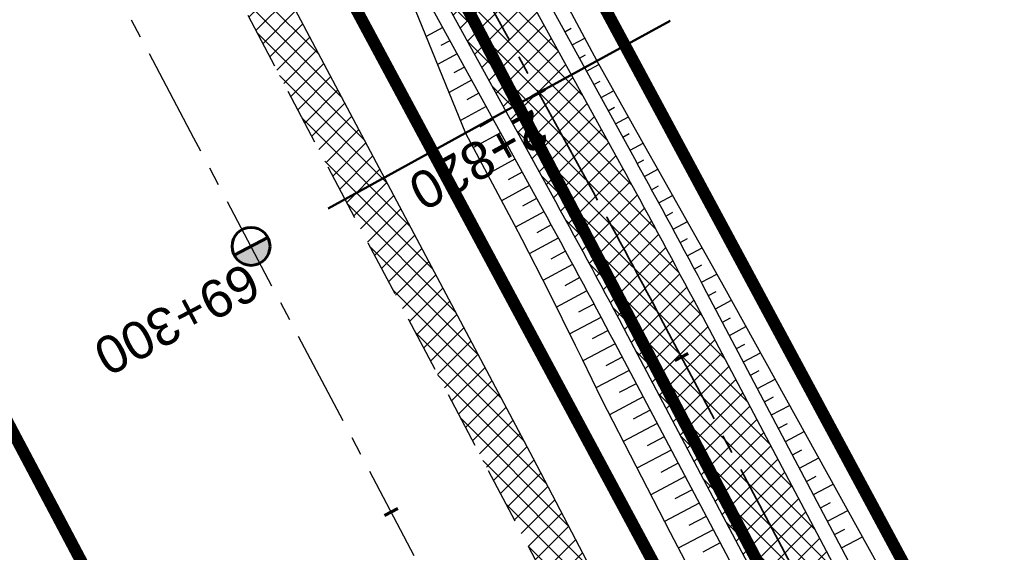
# Model space of a CAD drawing. Header units: metres. Extents: x 7529682 to 7533711, y 5721195 to 5727842.
# Tile 46 of 232: x 7531014 to 7531047, y 5725293 to 5725311. Entities that reach past the tile are written whole.
import ezdxf

# ---------------------------------------------------------------- set-up
doc = ezdxf.new("R2010")
doc.units = ezdxf.units.M
for name, pattern in [('817-dzialki-09-05-04$0$HIDDEN', [0.375, 0.25, -0.125]), ('ACAD_ISO05W100', [33, 24, -3, 0, -3, 0, -3]), ('CENTER', [50.800000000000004, 31.75, -6.35, 6.35, -6.35]), ('CENTER2', [28.575000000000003, 19.05, -3.175, 3.175, -3.175]), ('HIDDEN', [9.524999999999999, 6.35, -3.175])]:
    doc.linetypes.add(name, pattern=pattern)
for name, color, linetype in [('C-DROGI-SYTUACJA', 7, 'Continuous'), ('C-DROGI-SYTUACJA-ETYKIETY', 7, 'Continuous'), ('D-hatch-pobocza', 131, 'Continuous'), ('D-pobocza', 60, 'Continuous'), ('D-rowy', 160, 'Continuous'), ('D-skarpa', 2, 'Continuous'), ('D-skarpa-kreskowanie', 2, 'Continuous')]:
    doc.layers.add(name, color=color, linetype=linetype)
for name, color, linetype, lineweight, true_color in [('D-hatch-ciag-pieszo-rowerowy', 7, 'Continuous', 13, 0xff9f80), ('D-LR-etap-III', 7, '817-dzialki-09-05-04$0$HIDDEN', 50, 0x00008f), ('D-przekroje-pop', 7, 'Continuous', 50, 0x000099)]:
    doc.layers.add(name, color=color, linetype=linetype, lineweight=lineweight, true_color=true_color)
for name, color, linetype, lineweight in [('D-krawędzie', 3, 'Continuous', 30), ('D-obrzeża', 2, 'Continuous', 30), ('D-oś', 10, 'CENTER', 30), ('D-pas-drogowy', 7, 'ACAD_ISO05W100', 50)]:
    doc.layers.add(name, color=color, linetype=linetype, lineweight=lineweight)
doc.layers.add('poprzeczki', color=7, linetype='Continuous', true_color=0x0000c7)
doc.styles.get("Standard").update_dxf_attribs({"font": 'arial.ttf'})
pattern_1 = [(45, (0, 0), (-0.3367596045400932, 0.3367596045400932), []), (135, (0, 0), (-0.3367596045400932, -0.3367596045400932), [])]

# ---------------------------------------------------------------- blocks, each defined once
blk = doc.blocks.new('kilometraz')
at = {"linetype": 'ByBlock', "lineweight": -2}
blk.add_hatch(color=0, dxfattribs=at).paths.add_polyline_path([(0, -0.28125, 0.4142135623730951), (0.28125, 0, 0.4142135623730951), (0, 0.28125)])
at = {"color": 0, "linetype": 'ByBlock', "lineweight": -2}
blk.add_line((0, 0.28125), (0, -0.28125), dxfattribs=at)
blk.add_circle((0, 0), 0.28125, dxfattribs=at)
blk = doc.blocks.new('AeccTickLine')
at = {"color": 0, "linetype": 'ByBlock', "lineweight": -2}
blk.add_line((0, 1), (-3.673819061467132e-16, -1), dxfattribs=at)

msp = doc.modelspace()

# ---------------------------------------------------------------- hatches: boundary and pattern name
at = {"layer": 'D-hatch-ciag-pieszo-rowerowy'}
h = msp.add_hatch(dxfattribs=at)
h.set_pattern_fill('ANSI37', color=256, scale=0.15, style=0)
h.set_pattern_definition(pattern_1)
h.paths.add_polyline_path([(7531004.677325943, 5725360.68387123), (7531003.472406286, 5725360.288630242), (7531020.529814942, 5725328.004235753, 0.004066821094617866), (7531022.844591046, 5725323.708047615), (7531032.807949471, 5725305.571049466, -0.004228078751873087), (7531035.213067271, 5725301.103738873), (7531043.691046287, 5725285.0324603), (7531044.821508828, 5725285.568551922), (7531036.313724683, 5725301.696330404, 0.004228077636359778), (7531033.908607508, 5725306.163639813), (7531023.945058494, 5725324.300984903, -0.004066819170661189), (7531021.630283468, 5725328.597170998)])
h.paths.add_polyline_path([(7531003.472406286, 5725360.288630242), (7531002.267486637, 5725359.893389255), (7531019.429347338, 5725327.41129882, 0.004066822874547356), (7531021.74412444, 5725323.115108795), (7531031.707290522, 5725304.978460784, -0.00422807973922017), (7531034.112408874, 5725300.511149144), (7531042.560583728, 5725284.49636867), (7531043.691046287, 5725285.0324603), (7531035.213067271, 5725301.103738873, 0.004228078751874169), (7531032.807949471, 5725305.571049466), (7531022.844591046, 5725323.708047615, -0.004066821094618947), (7531020.529814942, 5725328.004235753)])
at = {"layer": 'D-hatch-pobocza'}
h = msp.add_hatch(dxfattribs=at)
h.set_pattern_fill('ANSI37', color=256, scale=0.15, style=0)
h.set_pattern_definition(pattern_1)
h.paths.add_polyline_path([(7531057.009999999, 5725246.72), (7531044.19, 5725271.11), (7531030.969999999, 5725296.42), (7531019.37, 5725318.31), (7531007.54, 5725340.71), (7530994.469999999, 5725365.47), (7530982.58, 5725387.65), (7530971.809999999, 5725408.22), (7530959.96, 5725430.76), (7530944.54, 5725460.14), (7530935.92, 5725477.07), (7530923.099999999, 5725500.31), (7530908, 5725529.49), (7530889.658288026, 5725563.375066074), (7530889.585888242, 5725561.256865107), (7530918.171722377, 5725507.178125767), (7530950.162943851, 5725446.305402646), (7530993.419108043, 5725364.264712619), (7531022.766433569, 5725308.719304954), (7531053.80955549, 5725249.872416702), (7531081.165622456, 5725197.874670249), (7531103.902359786, 5725154.540603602), (7531128.123220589, 5725108.448161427), (7531149.321390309, 5725068.209396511), (7531151.44, 5725067.36), (7531152.004139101, 5725067.286014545), (7531141.2, 5725086.69), (7531129.87, 5725108.78), (7531118.46, 5725130.11), (7531107.389999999, 5725151.39), (7531095.36, 5725174.01), (7531083.61, 5725196.49), (7531071.559999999, 5725218.8)])

# ---------------------------------------------------------------- linework, layer by layer
at = {"layer": 'C-DROGI-SYTUACJA', "color": 10, "linetype": 'CENTER2', "lineweight": 35, "ltscale": 0.2}
msp.add_lwpolyline([(7530894.635661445, 5725580.10218264), (7530904.400482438, 5725561.506014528, -0.1127731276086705), (7530906.681458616, 5725552.894425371), (7530906.772838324, 5725550.233635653, 0.1134663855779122), (7530910.232589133, 5725537.243580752), (7530924.3855969, 5725510.468891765), (7530956.378346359, 5725449.593261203), (7530999.632559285, 5725367.556271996), (7531020.529814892, 5725328.004235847, 0.004066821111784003), (7531022.844591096, 5725323.708047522), (7531022.844591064, 5725323.708047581), (7531032.807949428, 5725305.571049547, -0.004228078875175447), (7531035.213067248, 5725301.103738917), (7531059.943841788, 5725254.222853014, -0.00440054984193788)], format="xyb", dxfattribs=at)
at = {"layer": 'D-krawędzie', "linetype": 'HIDDEN', "ltscale": 0.3, "flags": 128}
msp.add_lwpolyline([(7530572.009999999, 5726166.06), (7530620.380949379, 5726072.761487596), (7530641.555222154, 5726032.007915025), (7530660.960861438, 5725995.070069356), (7530689.128213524, 5725941.540167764), (7530707.335918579, 5725907.031820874), (7530725.255781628, 5725873.092686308), (7530743.969545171, 5725837.653904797), (7530770.526708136, 5725787.119408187), (7530787.864146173, 5725754.266918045), (7530809.897571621, 5725712.541613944), (7530824.739035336, 5725684.389287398), (7530840.856259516, 5725653.693092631), (7530860.675070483, 5725616.154465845), (7530865.283000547, 5725607.394015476), (7530878.050274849, 5725583.079962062), (7530918.171722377, 5725507.178125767), (7530950.162943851, 5725446.305402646), (7530993.419108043, 5725364.264712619), (7531022.766433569, 5725308.719304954), (7531053.80955549, 5725249.872416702), (7531081.165622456, 5725197.874670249), (7531103.902359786, 5725154.540603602), (7531128.123220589, 5725108.448161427), (7531149.3, 5725068.249999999), (7531167.380094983, 5725033.766927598), (7531197.164745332, 5724976.987689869), (7531228.151004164, 5724918.034426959), (7531253.152837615, 5724870.491119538), (7531286.7961686, 5724806.653565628), (7531306.739858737, 5724768.664832), (7531335.094443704, 5724714.652299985), (7531357.3191504, 5724672.438740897), (7531373.644908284, 5724641.454376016), (7531392.161870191, 5724605.998675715), (7531418.480331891, 5724555.852756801), (7531439.726902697, 5724515.582472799), (7531468.399107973, 5724461.077223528), (7531491.782023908, 5724416.527754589), (7531531.990296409, 5724339.832565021), (7531557.226635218, 5724291.658956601), (7531569.851546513, 5724267.577443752), (7531591.375556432, 5724226.547822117), (7531610.003879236, 5724191.103071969), (7531616.882991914, 5724177.998849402), (7531629.984986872, 5724153.025496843), (7531641.006768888, 5724132.021778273), (7531664.906257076, 5724087.616922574), (7531677.64401952, 5724064.785715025), (7531683.112433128, 5724054.988140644), (7531686.752875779, 5724048.180044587), (7531695.447538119, 5724031.696667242), (7531703.748818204, 5724015.917210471), (7531709.214143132, 5724005.513965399), (7531719.388607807, 5723986.14687362), (7531726.295217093, 5723973.000144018), (7531732.740794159, 5723960.735633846), (7531735.13, 5723956.19)], dxfattribs=at)
at = {"layer": 'D-LR-etap-III', "ltscale": 10, "flags": 128}
msp.add_lwpolyline([(7531750.474471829, 5723895.103125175, 0.4, 0.4, 0), (7531750.505, 5723895.13, 0.4, 0.4, 0), (7531682.71, 5724022.92, 0.4, 0.4, 0), (7531619.177023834, 5724147.203692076, 0.4, 0.4, 0), (7531592.308960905, 5724198.48863389, 0.4, 0.4, 0), (7531553.263875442, 5724272.918564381, 0.4, 0.4, 0), (7531504.019999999, 5724366.79, 0.4, 0.4, 0), (7531482.09, 5724407.62, 0.4, 0.4, 0), (7531412.350402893, 5724541.182759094, 0.4, 0.4, 0), (7531388.463669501, 5724586.929768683, 0.4, 0.4, 0), (7531345.12, 5724669.94, 0.4, 0.4, 0), (7531127.66, 5725081.67, 0.4, 0.4, 0), (7531059.253139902, 5725211.040795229, 0.4, 0.4, 0), (7531008.007244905, 5725307.953830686, 0.4, 0.4, 0), (7530964.181635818, 5725390.835555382, 0.4, 0.4, 0), (7530914.557354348, 5725484.683561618, 0.4, 0.4, 0), (7530865.243241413, 5725577.493975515, 0.4, 0.4, 0), (7530840.085257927, 5725624.058651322, 0.4, 0.4, 0), (7530802.559525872, 5725694.924584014, 0.4, 0.4, 0), (7530755.54, 5725787.51, 0.4, 0.4, 0), (7530708.717810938, 5725876.303221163, 0.4, 0.4, 0), (7530695.12, 5725902.09, 0.4, 0.4, 0), (7530642.91397006, 5726001.07839487, 0.4, 0.4, 0), (7530634.934723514, 5726016.146615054, 0.4, 0.4, 0), (7530610.820000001, 5726061.929999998, 0.4, 0.4, 0), (7530610.820000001, 5726061.929999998, 0.4, 0.4, 0), (7530607.21, 5726063.51, 0.4, 0.4, 0), (7530597.42, 5726080.68, 0.4, 0.4, 0), (7530591.16, 5726088.44, 0.4, 0.4, 0), (7530581.28, 5726107.21, 0.4, 0.4, 0), (7530571.29, 5726130.56, 0.4, 0.4, 0), (7530549.554994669, 5726171.527317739, 0.4, 0.4, 0), (7530531.014309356, 5726206.473807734, 0.4, 0.4, 0), (7530516.461208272, 5726236.016618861, 0.4, 0.4, 0), (7530500.798929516, 5726266.141265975, 0.4, 0.4, 0), (7530491.349999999, 5726283.94, 0.4, 0.4, 0), (7530482.4, 5726303.41, 0.4, 0.4, 0), (7530482.4, 5726303.41, 0.4, 0.4, 0), (7530450.41, 5726357.28, 0.4, 0.4, 0), (7530397.759396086, 5726458.499907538, 0.4, 0.4, 0), (7530334.707815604, 5726583.664702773, 0.4, 0.4, 0), (7530303.939274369, 5726645.167943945, 0.4, 0.4, 0), (7530300.509779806, 5726651.777515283, 0.4, 0.4, 0), (7530289.213532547, 5726671.966724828, 0.4, 0.4, 0), (7530281.54, 5726685.57, 0.4, 0.4, 0), (7530261.37085633, 5726724.163374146, 0.4, 0.4, 0), (7530254.03, 5726738.21, 0.4, 0.4, 0), (7530197.219999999, 5726845.06, 0.4, 0.4, 0), (7530194.71, 5726849.15, 0.4, 0.4, 0), (7530195.92, 5726850.75, 0.4, 0.4, 0), (7530170.546669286, 5726892.961489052, 0.4, 0.4, 0), (7530143.174718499, 5726945.065838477, 0.4, 0.4, 0), (7530105.059999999, 5727018.32, 0.4, 0.4, 0), (7530100.059999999, 5727027.16, 0.4, 0.4, 0), (7530062.318670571, 5727099.625398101, 0.4, 0.4, 0), (7530015.378537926, 5727189.420463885, 0.4, 0.4, 0), (7529983.207960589, 5727250.206596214, 0.4, 0.4, 0), (7529953.284293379, 5727306.74720398, 0.4, 0.4, 0), (7529900.67053443, 5727406.15903814, 0.4, 0.4, 0), (7529890.630239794, 5727425.131178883, 0.4, 0.4, 0), (7529875.155383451, 5727454.426350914, 0.4, 0.4, 0), (7529857.560096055, 5727487.787346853, 0.4, 0.4, 0), (7529835.194401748, 5727530.19312405, 0.4, 0.4, 0), (7529811.740544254, 5727574.662079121, 0.4, 0.4, 0), (7529792.101859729, 5727611.922638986, 0.4, 0.4, 0), (7529768.066117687, 5727657.469613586, 0.4, 0.4, 0), (7529755.210566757, 5727682.131373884, 0.4, 0.4, 0), (7529753.309999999, 5727681.13, 0.4, 0.4, 0), (7529739.21, 5727707.77, 0.4, 0.4, 0), (7529735.394745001, 5727711.251990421, 0.4, 0.4, 0), (7529725.42, 5727730.2, 0.4, 0.4, 0), (7529723.55, 5727729.88, 0.4, 0.4, 0), (7529695.566668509, 5727782.932080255, 0.4, 0.4, 0), (7529717.67971874, 5727794.024357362, 0.4, 0.4, 0), (7529736.274870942, 5727758.647400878, 0.4, 0.4, 0), (7529736.274870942, 5727758.647400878, 0.4, 0.4, 0), (7529744.511003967, 5727750.406106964, 0.4, 0.4, 0), (7529744.511003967, 5727750.406106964, 0.4, 0.4, 0), (7529750.282568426, 5727738.549848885, 0.4, 0.4, 0), (7529777.108510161, 5727687.569424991, 0.4, 0.4, 0), (7529796.51537536, 5727651.329932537, 0.4, 0.4, 0), (7529814.937945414, 5727616.793170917, 0.4, 0.4, 0), (7529839.006722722, 5727572.303976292, 0.4, 0.4, 0), (7529860.617626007, 5727532.509108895, 0.4, 0.4, 0), (7529882.348967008, 5727491.504261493, 0.4, 0.4, 0), (7529904.865139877, 5727449.096370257, 0.4, 0.4, 0), (7529920.747384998, 5727418.884773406, 0.4, 0.4, 0), (7529946.676504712, 5727368.547487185, 0.4, 0.4, 0), (7529972.024701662, 5727320.573310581, 0.4, 0.4, 0), (7529987.740014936, 5727290.153392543, 0.4, 0.4, 0), (7529996.497385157, 5727273.661630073, 0.4, 0.4, 0), (7530017.541471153, 5727234.202689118, 0.4, 0.4, 0), (7530033.053657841, 5727204.864166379, 0.4, 0.4, 0), (7530051.622983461, 5727170.222745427, 0.4, 0.4, 0), (7530069.276612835, 5727137.015751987, 0.4, 0.4, 0), (7530089.385386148, 5727097.533639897, 0.4, 0.4, 0), (7530109.712512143, 5727060.746615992, 0.4, 0.4, 0), (7530136.769722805, 5727011.640131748, 0.4, 0.4, 0), (7530162.446686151, 5726962.743777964, 0.4, 0.4, 0), (7530187.674104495, 5726916.992101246, 0.4, 0.4, 0), (7530207.820739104, 5726879.335323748, 0.4, 0.4, 0), (7530230.625609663, 5726834.518686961, 0.4, 0.4, 0), (7530262.288093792, 5726776.61832811, 0.4, 0.4, 0), (7530277.509672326, 5726760.213143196, 0.4, 0.4, 0), (7530286.036865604, 5726744.106684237, 0.4, 0.4, 0), (7530288.097472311, 5726735.884066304, 0.4, 0.4, 0), (7530290.393870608, 5726725.046963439, 0.4, 0.4, 0), (7530296.17664807, 5726713.582980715, 0.4, 0.4, 0), (7530302.726195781, 5726701.18226779, 0.4, 0.4, 0), (7530325.685047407, 5726657.466383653, 0.4, 0.4, 0), (7530343.243978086, 5726623.648592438, 0.4, 0.4, 0), (7530360.229820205, 5726591.746871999, 0.4, 0.4, 0), (7530383.20855044, 5726548.059469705, 0.4, 0.4, 0), (7530406.017875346, 5726503.605514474, 0.4, 0.4, 0), (7530427.464919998, 5726462.620289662, 0.4, 0.4, 0), (7530447.9278544, 5726424.388014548, 0.4, 0.4, 0), (7530471.126878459, 5726379.920667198, 0.4, 0.4, 0), (7530490.501003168, 5726343.033350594, 0.4, 0.4, 0), (7530509.499458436, 5726306.733076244, 0.4, 0.4, 0), (7530529.890269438, 5726267.244072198, 0.4, 0.4, 0), (7530543.852446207, 5726238.990319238, 0.4, 0.4, 0), (7530554.808897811, 5726218.943990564, 0.4, 0.4, 0), (7530559.027108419, 5726212.223286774, 0.4, 0.4, 0), (7530563.060988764, 5726206.409670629, 0.4, 0.4, 0), (7530566.93354971, 5726200.463543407, 0.4, 0.4, 0), (7530569.771022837, 5726194.901501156, 0.4, 0.4, 0), (7530571.47319415, 5726191.282350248, 0.4, 0.4, 0), (7530572.839142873, 5726188.024533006, 0.4, 0.4, 0), (7530575.295071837, 5726182.034664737, 0.4, 0.4, 0), (7530579.736851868, 5726173.306070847, 0.4, 0.4, 0), (7530583.3, 5726167.41, 0.4, 0.4, 0), (7530593.4, 5726163.33, 0.4, 0.4, 0), (7530598.618375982, 5726155.264489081, 0.4, 0.4, 0), (7530608.258304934, 5726140.497132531, 0.4, 0.4, 0), (7530603.269999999, 5726136.83, 0.4, 0.4, 0), (7530606.53, 5726131.84, 0.4, 0.4, 0), (7530604.239057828, 5726124.21679044, 0.4, 0.4, 0), (7530605.847136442, 5726121.630127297, 0.4, 0.4, 0), (7530608.971611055, 5726116.164124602, 0.4, 0.4, 0), (7530618.114293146, 5726097.791111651, 0.4, 0.4, 0), (7530651.213125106, 5726034.959524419, 0.4, 0.4, 0), (7530670.243741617, 5725998.61095082, 0.4, 0.4, 0), (7530698.075474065, 5725945.952624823, 0.4, 0.4, 0), (7530716.505955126, 5725911.3051464, 0.4, 0.4, 0), (7530735.223454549, 5725875.667401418, 0.4, 0.4, 0), (7530752.504235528, 5725842.154920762, 0.4, 0.4, 0), (7530778.310652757, 5725793.501254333, 0.4, 0.4, 0), (7530797.499961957, 5725756.381811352, 0.4, 0.4, 0), (7530812.518974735, 5725728.28874362, 0.4, 0.4, 0), (7530820.039295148, 5725713.160404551, 0.4, 0.4, 0), (7530822.422446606, 5725710.193574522, 0.4, 0.4, 0), (7530833.154893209, 5725688.800634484, 0.4, 0.4, 0), (7530849.629354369, 5725656.158601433, 0.4, 0.4, 0), (7530867.98290276, 5725621.963939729, 0.4, 0.4, 0), (7530872.629809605, 5725612.88760475, 0.4, 0.4, 0), (7530880.354488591, 5725597.594500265, 0.4, 0.4, 0), (7530883.839446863, 5725593.389159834, 0.4, 0.4, 0), (7530891.782113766, 5725587.763349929, 0.4, 0.4, 0), (7530895.038670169, 5725584.280746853, 0.4, 0.4, 0), (7530897.033644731, 5725580.941110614, 0.4, 0.4, 0), (7530900.951646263, 5725579.945856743, 0.4, 0.4, 0), (7530904.80970798, 5725571.977328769, 0.4, 0.4, 0), (7530903.682362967, 5725568.566434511, 0.4, 0.4, 0), (7530908.900614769, 5725558.844845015, 0.4, 0.4, 0), (7530910.252030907, 5725545.671606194, 0.4, 0.4, 0), (7530912.872986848, 5725538.645543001, 0.4, 0.4, 0), (7530945.278171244, 5725478.464284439, 0.4, 0.4, 0), (7530959.692318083, 5725450.24628822, 0.4, 0.4, 0), (7531002.82670893, 5725368.192370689, 0.4, 0.4, 0), (7531044.703532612, 5725290.314293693, 0.4, 0.4, 0), (7531064.098839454, 5725253.212562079, 0.4, 0.4, 0), (7531083.010253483, 5725216.677517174, 0.4, 0.4, 0), (7531113.013137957, 5725158.465613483, 0.4, 0.4, 0), (7531137.364304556, 5725113.07076138, 0.4, 0.4, 0), (7531150.830830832, 5725086.711759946, 0.4, 0.4, 0), (7531159.745663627, 5725076.640848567, 0.4, 0.4, 0), (7531166.309999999, 5725074.58, 0.4, 0.4, 0), (7531172.29, 5725062.58, 0.4, 0.4, 0), (7531170.589828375, 5725055.605912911, 0.4, 0.4, 0), (7531173.732823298, 5725044.080706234, 0.4, 0.4, 0), (7531215.342008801, 5724964.859648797, 0.4, 0.4, 0), (7531238.054496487, 5724921.684649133, 0.4, 0.4, 0), (7531262.389821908, 5724875.282876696, 0.4, 0.4, 0), (7531295.587160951, 5724811.265731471, 0.4, 0.4, 0), (7531348.487908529, 5724712.362812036, 0.4, 0.4, 0), (7531363.740817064, 5724682.68394264, 0.4, 0.4, 0), (7531366.986905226, 5724675.865317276, 0.4, 0.4, 0), (7531382.541261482, 5724646.110625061, 0.4, 0.4, 0), (7531401.299165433, 5724610.874551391, 0.4, 0.4, 0), (7531428.964837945, 5724558.862274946, 0.4, 0.4, 0), (7531449.111202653, 5724520.397801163, 0.4, 0.4, 0), (7531477.292992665, 5724465.831467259, 0.4, 0.4, 0), (7531500.996290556, 5724421.112506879, 0.4, 0.4, 0), (7531512.121834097, 5724400.549045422, 0.4, 0.4, 0), (7531513.78163794, 5724396.757451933, 0.4, 0.4, 0), (7531526.32, 5724379.39, 0.4, 0.4, 0), (7531566.783642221, 5724302.73628205, 0.4, 0.4, 0), (7531578.579156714, 5724282.774819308, 0.4, 0.4, 0), (7531584.232619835, 5724273.111246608, 0.4, 0.4, 0), (7531590.109283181, 5724263.508189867, 0.4, 0.4, 0), (7531593.027899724, 5724258.771479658, 0.4, 0.4, 0), (7531595.711841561, 5724254.226824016, 0.4, 0.4, 0), (7531601.659976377, 5724243.898197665, 0.4, 0.4, 0), (7531606.097733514, 5724235.986407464, 0.4, 0.4, 0), (7531609.382207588, 5724230.799061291, 0.4, 0.4, 0), (7531611.580260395, 5724227.671180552, 0.4, 0.4, 0), (7531612.707802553, 5724225.86410867, 0.4, 0.4, 0), (7531618.665224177, 5724214.480919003, 0.4, 0.4, 0), (7531619.885522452, 5724212.333950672, 0.4, 0.4, 0), (7531620.931818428, 5724210.787064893, 0.4, 0.4, 0), (7531623.518605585, 5724207.111542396, 0.4, 0.4, 0), (7531626.143926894, 5724203.61306897, 0.4, 0.4, 0), (7531632.022984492, 5724196.485954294, 0.4, 0.4, 0), (7531653.949089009, 5724152.617641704, 0.4, 0.4, 0), (7531656.750690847, 5724143.103797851, 0.4, 0.4, 0), (7531659.61440691, 5724133.254504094, 0.4, 0.4, 0), (7531661.627147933, 5724128.646047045, 0.4, 0.4, 0.01093811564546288), (7531674.314987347, 5724101.43546424, 0.4, 0.4, 0), (7531685.137626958, 5724081.408252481, 0.4, 0.4, 0), (7531692.159945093, 5724066.277333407, 0.4, 0.4, 0), (7531699.662164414, 5724051.388120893, 0.4, 0.4, 0), (7531704.480624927, 5724040.808561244, 0.4, 0.4, 0), (7531704.480624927, 5724040.808561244, 0.4, 0.4, 0), (7531704.401251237, 5724037.368913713, 0.4, 0.4, 0), (7531720.383609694, 5724003.441317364, 0.4, 0.4, 0), (7531728.79890528, 5723986.206298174, 0.4, 0.4, 0), (7531733.237926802, 5723977.192631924, 0.4, 0.4, 0), (7531736.750027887, 5723969.505210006, 0.4, 0.4, 0), (7531737.336143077, 5723968.518916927, 0.4, 0.4, 0), (7531738.285051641, 5723967.699360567, 0.4, 0.4, 0), (7531742.180915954, 5723962.346428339, 0.4, 0.4, 0), (7531744.286141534, 5723958.615526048, 0.4, 0.4, 0), (7531755.393260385, 5723944.192617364, 0.4, 0.4, 0), (7531758.69, 5723936.76, 0.4, 0.4, 0), (7531780.08, 5723929.25, 0.4, 0.4, 0), (7531792.611989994, 5723906.337708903, 0.4, 0.4, 0), (7531792.611989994, 5723906.337708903, 0.4, 0.4, 0), (7531756.962094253, 5723883.055323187, 0.4, 0.4, 0), (7531750.46, 5723895.130000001, 0.4, 0.4, 0), (7531750.46, 5723895.130000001, 0, 0, 0)], format="xyseb", dxfattribs=at)
at = {"layer": 'D-obrzeża'}
for points in [[(7531061.054571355, 5725254.796351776), (7531036.313724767, 5725301.696330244, 0.00422807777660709), (7531033.908607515, 5725306.163639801), (7531023.945058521, 5725324.300984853, -0.004066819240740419), (7531021.630283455, 5725328.597171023), (7531000.738279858, 5725368.139266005), (7530957.484457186, 5725450.175515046), (7530925.491402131, 5725511.051727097), (7530911.471989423, 5725537.573680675, -0.1134663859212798), (7530908.012238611, 5725550.563735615), (7530907.842509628, 5725555.505895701, 0.1127731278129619), (7530906.702021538, 5725559.81169029), (7530903.597432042, 5725565.724084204, -0.1193449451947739), (7530903.024418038, 5725568.006637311), (7530902.989962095, 5725572.112457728)], [(7530898.536909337, 5725569.983891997), (7530903.161020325, 5725561.177714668, -0.1127731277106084), (7530905.441996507, 5725552.566125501), (7530905.533438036, 5725549.903535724, 0.1134663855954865), (7530908.993188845, 5725536.913480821), (7530923.27979167, 5725509.886056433), (7530955.272235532, 5725449.011007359), (7530998.526838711, 5725366.973277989), (7531019.429347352, 5725327.411298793, 0.004066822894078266), (7531021.744124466, 5725323.115108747), (7531031.707290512, 5725304.978460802, -0.004228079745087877), (7531034.112408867, 5725300.511149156), (7531058.833112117, 5725253.649354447, -0.004400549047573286)]]:
    msp.add_lwpolyline(points, format="xyb", dxfattribs=at)
at = {"layer": 'D-oś', "ltscale": 0.1}
msp.add_lwpolyline([(7531488.682972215, 5724414.901138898), (7531465.30154836, 5724459.447768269), (7531436.630334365, 5724513.951133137), (7531415.382990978, 5724554.222881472), (7531389.061122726, 5724604.375291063), (7531370.54547166, 5724639.828481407), (7531354.22214964, 5724670.808223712), (7531331.99647235, 5724713.023626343), (7531303.640952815, 5724767.037938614), (7531283.698553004, 5724805.024214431), (7531250.055061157, 5724868.862076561), (7531225.052886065, 5724916.406033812), (7531194.065303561, 5724975.361817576), (7531164.280332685, 5725032.141666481), (7531146.201824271, 5725066.621712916), (7531125.025790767, 5725106.818458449), (7531100.803065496, 5725152.914450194), (7531078.067230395, 5725196.24679728), (7531050.712974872, 5725248.241100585), (7531019.671816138, 5725307.084268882), (7530990.323090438, 5725362.632329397), (7530947.065833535, 5725444.675091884), (7530915.075467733, 5725505.546186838), (7530874.953735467, 5725581.448561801)], dxfattribs=at)
at = {"layer": 'D-pas-drogowy', "ltscale": 0.2, "flags": 128}
msp.add_lwpolyline([(7531633.018560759, 5724182.834272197, 0.4, 0.4, 0), (7531617.558899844, 5724211.608162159, 0.4, 0.4, 0), (7531566.783642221, 5724302.73628205, 0.4, 0.4, 0), (7531538.419082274, 5724356.469679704, 0.4, 0.4, 0), (7531526.32, 5724379.39, 0.4, 0.4, 0), (7531516.102085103, 5724393.607319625, 0.4, 0.4, 0.001485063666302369), (7531513.78037409, 5724396.837773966, 0.4, 0.4, 0), (7531501.87, 5724413.41, 0.4, 0.4, 0), (7531474.926107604, 5724464.507896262, 0.4, 0.4, 0), (7531446.200436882, 5724518.992313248, 0.4, 0.4, 0), (7531424.962185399, 5724559.262257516, 0.4, 0.4, 0), (7531398.444460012, 5724609.565801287, 0.4, 0.4, 0), (7531379.647455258, 5724645.216004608, 0.4, 0.4, 0), (7531365.23, 5724672.56, 0.4, 0.4, 0), (7531341.305752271, 5724717.915356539, 0.4, 0.4, 0), (7531312.899996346, 5724771.788898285, 0.4, 0.4, 0), (7531292.590923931, 5724810.306502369, 0.4, 0.4, 0), (7531259.391619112, 5724873.271351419, 0.4, 0.4, 0), (7531233.740401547, 5724921.922582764, 0.4, 0.4, 0), (7531203.072738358, 5724980.092044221, 0.4, 0.4, 0), (7531173.471398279, 5725036.225177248, 0.4, 0.4, 0), (7531168.269999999, 5725046.09, 0.4, 0.4, 0), (7531172.29, 5725062.58, 0.4, 0.4, 0), (7531166.309999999, 5725074.58, 0.4, 0.4, 0), (7531150.32, 5725079.6, 0.4, 0.4, 0), (7531141.5, 5725096.43, 0.4, 0.4, 0), (7531109.311735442, 5725157.814415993, 0.4, 0.4, 0), (7531086.641300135, 5725201.047918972, 0.4, 0.4, 0), (7531059.198258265, 5725253.383662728, 0.4, 0.4, 0), (7531028.206828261, 5725312.48946212, 0.4, 0.4, 0), (7530999.104694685, 5725367.990143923, 0.4, 0.4, 0), (7530956.247527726, 5725449.724815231, 0.4, 0.4, 0), (7530924.397774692, 5725510.463768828, 0.4, 0.4, 0), (7530897.509999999, 5725561.74, 0.4, 0.4, 0), (7530894.46, 5725566.14, 0.4, 0.4, 0), (7530892.16, 5725570.49, 0.4, 0.4, 0), (7530869.362688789, 5725613.307018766, 0.4, 0.4, 0), (7530861.693971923, 5725627.704613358, 0.4, 0.4, 0), (7530852.74, 5725644.52, 0.4, 0.4, 0), (7530831.509999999, 5725684.2, 0.4, 0.4, 0), (7530811.13, 5725722.52, 0.4, 0.4, 0), (7530792.3476413, 5725757.940652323, 0.4, 0.4, 0), (7530768.03, 5725803.8, 0.4, 0.4, 0), (7530748.768542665, 5725840.178507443, 0.4, 0.4, 0), (7530727.7, 5725879.97, 0.4, 0.4, 0), (7530712.0981582, 5725909.54523909, 0.4, 0.4, 0), (7530693.644105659, 5725944.645156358, 0.4, 0.4, 0), (7530665.702224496, 5725997.538976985, 0.4, 0.4, 0), (7530641.759999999, 5726042.88, 0.4, 0.4, 0), (7530616.5, 5726091.48, 0.4, 0.4, 0), (7530604.628439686, 5726114.319880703, 0.4, 0.4, -0.007762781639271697), (7530602.5, 5726118.43, 0.4, 0.4, 0), (7530603.992037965, 5726123.394821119, 0.4, 0.4, 0), (7530606.53, 5726131.84, 0.4, 0.4, 0), (7530603.269999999, 5726136.83, 0.4, 0.4, 0), (7530593.775620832, 5726151.368713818, 0.4, 0.4, 0), (7530590.202637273, 5726156.84001263, 0.4, 0.4, 0), (7530583.3, 5726167.41, 0.4, 0.4, 0), (7530580.578343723, 5726170.427567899, 0.4, 0.4, 0), (7530575.849999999, 5726175.67, 0.4, 0.4, 0), (7530569.009999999, 5726186.66, 0.4, 0.4, 0), (7530562.555322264, 5726199.189409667, 0.4, 0.4, 0), (7530555.67, 5726211.39, 0.4, 0.4, 0), (7530548.29, 5726224.23, 0.4, 0.4, 0), (7530540.58, 5726237.71, 0.4, 0.4, 0), (7530532.679999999, 5726252.65, 0.4, 0.4, 0), (7530524.059999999, 5726269.35, 0.4, 0.4, 0), (7530502.82, 5726309.91, 0.4, 0.4, 0), (7530488.83, 5726336.63, 0.4, 0.4, 0), (7530466.03, 5726380.16, 0.4, 0.4, 0), (7530438.469999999, 5726432.77, 0.4, 0.4, 0), (7530424.53, 5726459.09, 0.4, 0.4, 0), (7530401.63, 5726502.97, 0.4, 0.4, 0), (7530383.38, 5726538.06, 0.4, 0.4, 0), (7530353.969999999, 5726593.52, 0.4, 0.4, 0), (7530338.469999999, 5726622.74, 0.4, 0.4, 0), (7530322.009999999, 5726653.88, 0.4, 0.4, 0), (7530297.54, 5726700.33, 0.4, 0.4, 0), (7530287.38, 5726719.6, 0.4, 0.4, 0), (7530285.94993921, 5726722.315508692, 0.4, 0.4, 0), (7530280.259999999, 5726733.12, 0.4, 0.4, 0), (7530266.73, 5726758.74, 0.4, 0.4, 0), (7530260.42, 5726770.47, 0.4, 0.4, 0), (7530253.25, 5726783.82, 0.4, 0.4, 0), (7530244.95, 5726799.33, 0.4, 0.4, 0), (7530239.389999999, 5726808.49, 0.4, 0.4, 0), (7530238.29, 5726807.9, 0.4, 0.4, 0), (7530218.11, 5726850.67, 0.4, 0.4, 0), (7530175.906646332, 5726928.168028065, 0.4, 0.4, 0), (7530096.679999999, 5727076.15, 0.4, 0.4, 0), (7530094.679999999, 5727079.89, 0.4, 0.4, 0), (7530064.59693469, 5727135.522637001, 0.4, 0.4, 0), (7530046.730970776, 5727168.8921561, 0.4, 0.4, 0), (7530025.803045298, 5727208.461374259, 0.4, 0.4, 0), (7530012.846501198, 5727232.979315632, 0.4, 0.4, 0), (7529994.15, 5727268.45, 0.4, 0.4, 0), (7529981.670868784, 5727291.93018666, 0.4, 0.4, 0), (7529949.889999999, 5727351.73, 0.4, 0.4, 0), (7529924.75, 5727399.03, 0.4, 0.4, 0), (7529915.515824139, 5727417.099754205, 0.4, 0.4, 0), (7529885.83, 5727475.19, 0.4, 0.4, 0), (7529862.559999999, 5727519.97, 0.4, 0.4, 0), (7529852.984923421, 5727538.191086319, 0.4, 0.4, 0), (7529836.513084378, 5727569.51130111, 0.4, 0.4, 0), (7529815.36890814, 5727609.140983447, 0.4, 0.4, 0), (7529792.795203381, 5727651.247499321, 0.4, 0.4, 0), (7529774.199114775, 5727685.858348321, 0.4, 0.4, 0), (7529746.966026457, 5727736.059440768, 0.4, 0.4, 0), (7529733.92, 5727757.62, 0.4, 0.4, 0), (7529708.607472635, 5727806.388536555, 0.4, 0.4, 0), (7529688.491967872, 5727796.344621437, 0.4, 0.4, 0), (7529723.55, 5727729.88, 0.4, 0.4, 0), (7529725.42, 5727730.2, 0.4, 0.4, 0), (7529735.38, 5727711.28, 0.4, 0.4, 0), (7529739.21, 5727707.77, 0.4, 0.4, 0), (7529753.309999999, 5727681.13, 0.4, 0.4, 0), (7529755.178396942, 5727682.114424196, 0.4, 0.4, 0), (7529792.101859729, 5727611.922638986, 0.4, 0.4, 0), (7529811.740544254, 5727574.662079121, 0.4, 0.4, 0), (7529835.194401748, 5727530.19312405, 0.4, 0.4, 0), (7529857.560096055, 5727487.787346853, 0.4, 0.4, 0), (7529875.155383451, 5727454.426350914, 0.4, 0.4, 0), (7529890.630239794, 5727425.131178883, 0.4, 0.4, 0), (7529900.67053443, 5727406.15903814, 0.4, 0.4, 0), (7529953.284293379, 5727306.74720398, 0.4, 0.4, 0), (7529983.207960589, 5727250.206596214, 0.4, 0.4, 0), (7530015.378537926, 5727189.420463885, 0.4, 0.4, 0), (7530062.318670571, 5727099.625398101, 0.4, 0.4, 0), (7530100.059999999, 5727027.16, 0.4, 0.4, 0), (7530105.059999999, 5727018.32, 0.4, 0.4, 0), (7530143.174718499, 5726945.065838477, 0.4, 0.4, 0), (7530170.546669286, 5726892.961489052, 0.4, 0.4, 0), (7530195.92, 5726850.75, 0.4, 0.4, 0), (7530194.71, 5726849.15, 0.4, 0.4, 0), (7530197.219999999, 5726845.06, 0.4, 0.4, 0), (7530254.03, 5726738.21, 0.4, 0.4, 0), (7530261.37085633, 5726724.163374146, 0.4, 0.4, 0), (7530281.54, 5726685.57, 0.4, 0.4, 0), (7530289.213532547, 5726671.966724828, 0.4, 0.4, 0), (7530300.509779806, 5726651.777515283, 0.4, 0.4, 0), (7530303.939274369, 5726645.167943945, 0.4, 0.4, 0), (7530334.707815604, 5726583.664702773, 0.4, 0.4, 0), (7530397.759396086, 5726458.499907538, 0.4, 0.4, 0), (7530450.41, 5726357.28, 0.4, 0.4, 0), (7530482.4, 5726303.41, 0.4, 0.4, 0), (7530483.687990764, 5726301.003383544, 0.4, 0.4, 0), (7530491.349999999, 5726283.94, 0.4, 0.4, 0), (7530512.67, 5726243.78, 0.4, 0.4, 0), (7530529.429999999, 5726209.46, 0.4, 0.4, 0), (7530571.29, 5726130.56, 0.4, 0.4, 0), (7530581.28, 5726107.21, 0.4, 0.4, 0), (7530591.16, 5726088.44, 0.4, 0.4, 0), (7530597.42, 5726080.68, 0.4, 0.4, 0), (7530607.21, 5726063.51, 0.4, 0.4, 0), (7530610.820000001, 5726061.929999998, 0.4, 0.4, 0), (7530634.934723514, 5726016.146615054, 0.4, 0.4, 0), (7530642.91397006, 5726001.07839487, 0.4, 0.4, 0), (7530695.12, 5725902.09, 0.4, 0.4, 0), (7530708.717810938, 5725876.303221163, 0.4, 0.4, 0), (7530755.54, 5725787.51, 0.4, 0.4, 0), (7530802.559525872, 5725694.924584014, 0.4, 0.4, 0), (7530840.085257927, 5725624.058651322, 0.4, 0.4, 0), (7530865.243241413, 5725577.493975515, 0.4, 0.4, 0), (7530914.557354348, 5725484.683561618, 0.4, 0.4, 0), (7530964.181635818, 5725390.835555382, 0.4, 0.4, 0), (7531008.007244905, 5725307.953830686, 0.4, 0.4, 0), (7531059.253139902, 5725211.040795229, 0.4, 0.4, 0), (7531127.66, 5725081.67, 0.4, 0.4, 0), (7531345.12, 5724669.94, 0.4, 0.4, 0), (7531388.463669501, 5724586.929768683, 0.4, 0.4, 0), (7531412.350402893, 5724541.182759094, 0.4, 0.4, 0), (7531482.09, 5724407.62, 0.4, 0.4, 0), (7531504.019999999, 5724366.79, 0.4, 0.4, 0), (7531519.374444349, 5724337.520497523, 0.4, 0.4, 0), (7531563.748815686, 5724252.931583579, 0.4, 0.4, 0), (7531602.175111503, 5724179.681224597, 0.4, 0.4, 0), (7531619.177023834, 5724147.203692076, 0.4, 0.4, 0), (7531625.038493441, 5724135.63500206, 0.4, 0.4, 0), (7531656.796442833, 5724073.31633882, 0.4, 0.4, 0), (7531675.12, 5724037.36, 0.4, 0.4, 0), (7531682.71, 5724022.92, 0.4, 0.4, 0), (7531705.565196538, 5723979.810545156, 0.4, 0.4, 0), (7531736.605941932, 5723921.261514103, 0.4, 0.4, 0), (7531750.46, 5723895.130000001, 0.4, 0.4, 0), (7531740.769999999, 5723886.56, 0.4, 0.4, 0), (7531732.86, 5723885, 0.4, 0.4, 0), (7531722.179999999, 5723887.77, 0.4, 0.4, 0), (7531729.87, 5723862.17, 0.4, 0.4, 0), (7531742.92, 5723861.93, 0.4, 0.4, 0), (7531763.71, 5723859.52, 0.4, 0.4, 0), (7531768.42, 5723854.12, 0.4, 0.4, 0), (7531787.42, 5723817.97, 0.4, 0.4, 0), (7531795.57, 5723809.82, 0.4, 0.4, 0), (7531816.346897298, 5723819.850397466, 0.4, 0.4, 0), (7531816.346897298, 5723819.850397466, 0.4, 0.4, 0), (7531805.059999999, 5723843.23, 0.4, 0.4, 0), (7531803.61, 5723886.23, 0.4, 0.4, 0), (7531803.61, 5723886.23, 0.4, 0.4, 0), (7531780.08, 5723929.25, 0.4, 0.4, 0), (7531758.69, 5723936.76, 0.4, 0.4, 0), (7531749.3590272, 5723946.412126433, 0.4, 0.4, 0), (7531742.71, 5723953.29, 0.4, 0.4, 0), (7531735.177368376, 5723967.877529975, 0.4, 0.4, 0), (7531722.37, 5723992.68, 0.4, 0.4, 0), (7531705.041669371, 5724030.885563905, 0.4, 0.4, 0), (7531699.469999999, 5724043.17, 0.4, 0.4, 0), (7531692.69, 5724058.11, 0.4, 0.4, 0), (7531679.672010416, 5724084.016803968, 0.4, 0.4, 0), (7531674.55, 5724094.21, 0.4, 0.4, 0), (7531666.633166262, 5724114.002855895, 0.4, 0.4, 0), (7531649, 5724153.82, 0.4, 0.4, 0), (7531641.49, 5724149.34, 0.4, 0.4, 0), (7531626.04, 5724179.34, 0.4, 0.4, 0), (7531633.03, 5724182.84, 0, 0, 0)], format="xyseb", dxfattribs=at)
at = {"layer": 'D-pobocza'}
for points in [[(7530898.085477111, 5725569.768106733), (7530902.718339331, 5725560.945263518, -0.1127731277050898), (7530904.942291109, 5725552.54896408), (7530905.03767792, 5725549.771495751, 0.1134663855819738), (7530908.49742873, 5725536.78144085), (7530922.837469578, 5725509.652922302), (7530954.829791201, 5725448.778105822), (7530998.084550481, 5725366.740080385), (7531018.989160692, 5725327.174123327, 0.004066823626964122), (7531021.303938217, 5725322.877932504), (7531031.267026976, 5725304.74142525, -0.004228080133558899), (7531033.672145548, 5725300.274113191), (7531058.388820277, 5725253.419954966, -0.004400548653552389)], [(7531158.230593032, 5725075.999457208, 0.06860366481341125), (7531155.843939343, 5725079.32943972), (7531152.679666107, 5725082.666348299, -0.07520123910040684), (7531147.548440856, 5725090.027901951), (7531137.930676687, 5725109.508145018, 0.008928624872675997), (7531133.017012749, 5725119.028381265), (7531111.671163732, 5725158.634392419), (7531088.932509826, 5725201.97211209), (7531075.530910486, 5725227.445546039, -0.004122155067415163), (7531073.263999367, 5725231.84202148), (7531063.921480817, 5725250.33371218, 0.004400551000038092), (7531061.498863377, 5725255.025750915), (7531036.753990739, 5725301.933361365, 0.00422807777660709), (7531034.348873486, 5725306.400670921), (7531024.385244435, 5725324.538161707, -0.004066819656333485), (7531022.070469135, 5725328.834348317), (7531001.180368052, 5725368.372842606), (7530957.926901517, 5725450.408416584), (7530925.933724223, 5725511.284861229), (7530911.967749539, 5725537.705720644, -0.1134663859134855), (7530908.507998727, 5725550.695775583), (7530908.342215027, 5725555.523057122, 0.1127731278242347), (7530907.144702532, 5725560.04414144), (7530903.026881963, 5725567.886137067)]]:
    msp.add_lwpolyline(points, format="xyb", dxfattribs=at)
msp.add_lwpolyline([(7531149.321390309, 5725068.209396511), (7531151.44, 5725067.36), (7531152.004139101, 5725067.286014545), (7531141.2, 5725086.69), (7531129.87, 5725108.78), (7531118.46, 5725130.11), (7531107.389999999, 5725151.39), (7531095.36, 5725174.01), (7531083.61, 5725196.49), (7531071.559999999, 5725218.8), (7531057.009999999, 5725246.72), (7531044.19, 5725271.11), (7531030.969999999, 5725296.42), (7531019.37, 5725318.31), (7531007.54, 5725340.71), (7530994.469999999, 5725365.47), (7530982.58, 5725387.65), (7530971.809999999, 5725408.22), (7530959.96, 5725430.76), (7530944.54, 5725460.14), (7530935.92, 5725477.07), (7530923.099999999, 5725500.31), (7530908, 5725529.49), (7530889.658288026, 5725563.375066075)], dxfattribs=at)
at = {"layer": 'D-przekroje-pop'}
msp.add_lwpolyline([(7531035.531116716, 5725310.998658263), (7531031.148814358, 5725308.591289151), (7531024.137130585, 5725304.739498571)], dxfattribs=at)
at = {"layer": 'D-rowy', "linetype": 'HIDDEN', "ltscale": 0.1, "const_width": 0.4, "flags": 128}
msp.add_lwpolyline([(7531149.9, 5725074.79), (7531149.9, 5725074.79), (7531138.641064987, 5725096.213928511), (7531118.877356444, 5725133.871305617), (7531109.576916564, 5725151.722126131), (7531096.94820068, 5725175.105976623), (7531083.448758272, 5725201.131248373), (7531075.375142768, 5725216.126263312), (7531058.982938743, 5725247.128653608), (7531038.532495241, 5725286.309070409), (7531017.625879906, 5725325.253628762), (7530968.704097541, 5725418.289077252), (7530946.217976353, 5725461.539419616)], dxfattribs=at)
at = {"layer": 'D-skarpa', "linetype": 'Continuous'}
for points in [[(7531002.600790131, 5725367.019903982), (7531004.947661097, 5725362.604889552), (7531007.259278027, 5725358.171248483), (7531009.55490053, 5725353.729156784), (7531014.143781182, 5725344.843724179), (7531016.458653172, 5725340.411802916), (7531018.839554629, 5725336.014768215), (7531021.225962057, 5725331.620642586), (7531022.604171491, 5725329.100218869), (7531022.664977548, 5725328.989085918), (7531023.623778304, 5725327.251627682), (7531024.594241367, 5725325.520872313), (7531024.962384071, 5725324.871433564), (7531026.042229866, 5725322.900335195), (7531028.347944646, 5725318.587931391), (7531030.73527647, 5725314.06888054), (7531033.089767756, 5725309.657530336), (7531034.78051206, 5725306.654654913), (7531035.053968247, 5725306.167976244), (7531036.044532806, 5725304.412772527), (7531037.031899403, 5725302.655266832), (7531037.285967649, 5725302.197242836), (7531042.847657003, 5725292.151316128)], [(7530998.504110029, 5725364.855429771), (7531000.926383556, 5725360.48025394), (7531003.308125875, 5725356.083663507), (7531008.015079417, 5725347.260614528), (7531010.37120553, 5725342.850489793), (7531012.699389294, 5725338.425601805), (7531018.69686495, 5725327.035799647), (7531018.756784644, 5725326.922070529), (7531019.70148336, 5725325.143571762), (7531020.657445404, 5725323.371074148), (7531021.020031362, 5725322.705745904), (7531022.097815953, 5725320.733515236), (7531024.422415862, 5725316.431485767), (7531026.813985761, 5725311.914763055), (7531028.720315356, 5725307.257220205), (7531030.330779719, 5725304.210243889), (7531030.586283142, 5725303.724433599), (7531031.49202195, 5725301.962121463), (7531032.371671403, 5725300.186559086), (7531032.595920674, 5725299.723132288), (7531033.238616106, 5725298.388429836), (7531035.531118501, 5725293.944724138), (7531040.174360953, 5725285.088034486)]]:
    msp.add_lwpolyline(points, dxfattribs=at)
at = {"layer": 'D-skarpa-kreskowanie', "linetype": 'Continuous'}
for p, q in [((7531027.954821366, 5725310.770864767, 107.9534926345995), (7531027.405658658, 5725310.469188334, 107.5357592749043)), ((7531032.026041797, 5725310.629083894, 108.0833333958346), (7531032.236826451, 5725310.744876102, 107.9229951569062)), ((7531028.195558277, 5725310.332634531, 107.9534544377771), (7531027.895924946, 5725310.16803429, 107.7255313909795)), ((7531032.266778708, 5725310.190853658, 108.0832951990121), (7531032.683060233, 5725310.419533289, 107.7666409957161)), ((7531028.436295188, 5725309.894404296, 107.9534162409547), (7531027.786924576, 5725309.537679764, 107.4594574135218)), ((7531032.50751562, 5725309.752623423, 108.0832570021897), (7531032.71301249, 5725309.865510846, 107.9269410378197)), ((7531032.748252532, 5725309.314393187, 108.0832188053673), (7531033.156650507, 5725309.538742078, 107.7725614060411)), ((7531028.677032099, 5725309.45617406, 107.9533780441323), (7531028.327294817, 5725309.26404977, 107.6873422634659)), ((7531028.91776901, 5725309.017943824, 107.9533398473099), (7531028.168190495, 5725308.606171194, 107.3831555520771)), ((7531032.988989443, 5725308.876162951, 108.0831806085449), (7531033.195481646, 5725308.989597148, 107.9261075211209)), ((7531029.158505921, 5725308.579713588, 107.9533016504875), (7531028.758664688, 5725308.360065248, 107.64915313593)), ((7531033.229726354, 5725308.437932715, 108.0831424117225), (7531033.647297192, 5725308.667320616, 107.7655074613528)), ((7531029.399242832, 5725308.141483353, 107.9532634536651), (7531028.549456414, 5725307.674662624, 107.3068536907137)), ((7531033.470463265, 5725307.99970248, 108.0831042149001), (7531033.681541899, 5725308.115656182, 107.9225423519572)), ((7531029.639979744, 5725307.703253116, 107.9532252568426), (7531029.192266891, 5725307.457307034, 107.6126620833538)), ((7531033.711200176, 5725307.561472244, 108.0830660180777), (7531034.137943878, 5725307.795899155, 107.7584535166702)), ((7531029.880716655, 5725307.26502288, 107.9531870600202), (7531028.978228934, 5725306.769251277, 107.2666888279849)), ((7531033.951937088, 5725307.123242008, 108.0830278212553), (7531034.167602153, 5725307.241715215, 107.9189771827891)), ((7531034.192673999, 5725306.685011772, 108.0829896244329), (7531034.628590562, 5725306.924477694, 107.7513995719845)), ((7531030.121453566, 5725306.826792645, 107.9531488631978), (7531029.666678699, 5725306.576967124, 107.6072138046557)), ((7531030.362190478, 5725306.388562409, 107.9531106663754), (7531029.445578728, 5725305.885031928, 107.2558686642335)), ((7531034.433256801, 5725306.246696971, 108.0829515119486), (7531034.653589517, 5725306.367553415, 107.9154082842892)), ((7531030.602927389, 5725305.950332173, 107.953072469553), (7531030.141090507, 5725305.696627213, 107.6017655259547)), ((7531034.673091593, 5725305.807973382, 108.0829135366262), (7531035.119493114, 5725306.051871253, 107.743772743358)), ((7531030.843664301, 5725305.512101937, 107.9530342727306), (7531029.912928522, 5725305.000812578, 107.2450485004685)), ((7531034.91155518, 5725305.368501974, 108.082875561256), (7531035.13861841, 5725305.492073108, 107.9105259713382)), ((7531031.084401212, 5725305.073871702, 107.9529960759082), (7531030.615502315, 5725304.816287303, 107.5963172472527)), ((7531035.150018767, 5725304.929030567, 108.0828375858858), (7531035.611883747, 5725305.179393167, 107.7325797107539)), ((7531031.325052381, 5725304.635594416, 107.9529578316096), (7531030.37991022, 5725304.116827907, 107.2341534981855)), ((7531035.388482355, 5725304.489559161, 108.0827996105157), (7531035.623290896, 5725304.616338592, 107.9048911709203)), ((7531035.626233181, 5725304.049704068, 108.0827616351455), (7531036.104120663, 5725304.306706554, 107.7210024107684)), ((7531031.565178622, 5725304.197029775, 107.9529194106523), (7531031.088281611, 5725303.936311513, 107.5905600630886)), ((7531031.803642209, 5725303.757558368, 107.9528809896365), (7531030.839171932, 5725303.232383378, 107.2207173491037)), ((7531035.861761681, 5725303.608652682, 108.0827236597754), (7531036.105635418, 5725303.739284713, 107.898275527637)), ((7531032.042105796, 5725303.318086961, 107.9528425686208), (7531031.554523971, 5725303.053646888, 107.5830385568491)), ((7531036.09729018, 5725303.167601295, 108.0826856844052), (7531036.594915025, 5725303.433095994, 107.7066518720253)), ((7531032.280569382, 5725302.878615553, 107.9528041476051), (7531031.294695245, 5725302.346063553, 107.2057523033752)), ((7531036.33281868, 5725302.726549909, 108.0826477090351), (7531036.586578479, 5725302.861397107, 107.891061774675)), ((7531032.518641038, 5725302.438933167, 107.9527657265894), (7531032.020103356, 5725302.170710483, 107.5753383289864)), ((7531036.567940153, 5725302.28528226, 108.0826097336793), (7531037.085253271, 5725302.559082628, 107.6923881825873)), ((7531032.754169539, 5725301.99788178, 107.9527273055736), (7531031.742799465, 5725301.455929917, 107.1877364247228)), ((7531036.801547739, 5725301.843210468, 108.0825717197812), (7531037.064858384, 5725301.982113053, 107.8840938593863)), ((7531037.034839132, 5725301.400971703, 108.0825335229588), (7531037.570394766, 5725301.683489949, 107.6788432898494)), ((7531032.989698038, 5725301.556830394, 107.9526888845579), (7531032.476854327, 5725301.283124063, 107.5651259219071)), ((7531033.225226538, 5725301.115779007, 107.9526504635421), (7531032.18519913, 5725300.56295124, 107.1673905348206)), ((7531037.268130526, 5725300.958732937, 108.0824953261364), (7531037.540375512, 5725301.102348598, 107.8772829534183)), ((7531033.460464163, 5725300.674573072, 107.9526120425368), (7531032.933093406, 5725300.395381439, 107.5547825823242)), ((7531037.501421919, 5725300.516494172, 108.082457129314), (7531038.054846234, 5725300.808438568, 107.6652978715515)), ((7531033.69409109, 5725300.232511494, 107.9525736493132), (7531032.62277356, 5725299.667366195, 107.1450377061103)), ((7531037.734713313, 5725300.074255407, 108.0824189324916), (7531038.01589264, 5725300.222584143, 107.8704720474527)), ((7531033.927382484, 5725299.790272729, 107.9525354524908), (7531033.38361321, 5725299.503421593, 107.5426539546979)), ((7531037.968004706, 5725299.632016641, 108.0823807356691), (7531038.539297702, 5725299.933387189, 107.651752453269)), ((7531034.160673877, 5725299.348033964, 107.9524972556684), (7531033.05691431, 5725298.765774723, 107.1205072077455)), ((7531038.2012961, 5725299.189777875, 108.0823425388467), (7531038.491409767, 5725299.342819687, 107.8636611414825)), ((7531038.434587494, 5725298.74753911, 108.0823043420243), (7531039.02374917, 5725299.058335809, 107.6382070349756)), ((7531034.393965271, 5725298.905795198, 107.952459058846), (7531033.834967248, 5725298.610910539, 107.5310984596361)), ((7531034.627256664, 5725298.463556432, 107.9524208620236), (7531033.505219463, 5725297.871655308, 107.1066535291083)), ((7531038.667878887, 5725298.305300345, 108.0822661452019), (7531038.966926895, 5725298.463055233, 107.8568502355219)), ((7531034.860548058, 5725298.021317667, 107.9523826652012), (7531034.29750888, 5725297.724301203, 107.5279759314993)), ((7531038.901170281, 5725297.863061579, 108.0822279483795), (7531039.508200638, 5725298.183284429, 107.6246616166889)), ((7531035.093839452, 5725297.579078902, 107.9523444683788), (7531033.963719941, 5725296.982914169, 107.1004848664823)), ((7531039.134461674, 5725297.420822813, 108.0821897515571), (7531039.442444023, 5725297.583290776, 107.8500393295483)), ((7531035.327130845, 5725297.136840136, 107.9523062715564), (7531034.760050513, 5725296.837691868, 107.5248534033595)), ((7531039.367753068, 5725296.978584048, 108.0821515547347), (7531039.992652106, 5725297.30823305, 107.6111161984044)), ((7531035.560422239, 5725296.694601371, 107.9522680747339), (7531034.422220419, 5725296.094173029, 107.0943162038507)), ((7531039.601044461, 5725296.536345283, 108.0821133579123), (7531039.91796115, 5725296.703526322, 107.8432284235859)), ((7531039.834335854, 5725296.094106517, 108.0820751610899), (7531040.477103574, 5725296.43318167, 107.5975707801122)), ((7531035.793713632, 5725296.252362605, 107.9522298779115), (7531035.222592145, 5725295.951082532, 107.5217308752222)), ((7531036.027005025, 5725295.810123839, 107.9521916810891), (7531034.880720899, 5725295.20543189, 107.0881475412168)), ((7531040.067627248, 5725295.651867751, 108.0820369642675), (7531040.393478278, 5725295.823761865, 107.8364175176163)), ((7531040.300918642, 5725295.209628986, 108.0819987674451), (7531040.961555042, 5725295.55813029, 107.5840253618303)), ((7531036.260296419, 5725295.367885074, 107.9521534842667), (7531035.685133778, 5725295.064473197, 107.5186083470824)), ((7531036.493587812, 5725294.925646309, 107.9521152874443), (7531035.339221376, 5725294.31669075, 107.0819788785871)), ((7531040.534210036, 5725294.76739022, 108.0819605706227), (7531040.868995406, 5725294.94399741, 107.8296066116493)), ((7531036.726879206, 5725294.483407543, 107.9520770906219), (7531036.147912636, 5725294.177989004, 107.5156646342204)), ((7531040.767501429, 5725294.325151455, 108.0819223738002), (7531041.44600651, 5725294.68307891, 107.570479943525)), ((7531036.9601706, 5725294.041168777, 107.9520388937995), (7531035.801108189, 5725293.429735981, 107.0783627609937)), ((7531041.000792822, 5725293.88291269, 108.0818841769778), (7531041.344512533, 5725294.064232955, 107.8227957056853)), ((7531041.234084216, 5725293.440673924, 108.0818459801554), (7531041.930457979, 5725293.808027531, 107.5569345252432)), ((7531037.193461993, 5725293.598930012, 107.9520006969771), (7531036.613366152, 5725293.292915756, 107.5147370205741))]:
    msp.add_line(p, q, dxfattribs=at)

# ---------------------------------------------------------------- block references
at = {"layer": 'C-DROGI-SYTUACJA-ETYKIETY', "color": 10, "linetype": 'Continuous', "lineweight": 60, "xscale": 2.249999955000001, "yscale": 2.249999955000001, "zscale": 2.249999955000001, "rotation": 297.8127037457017}
msp.add_blockref('kilometraz', (7531021.572960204, 5725303.480365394), dxfattribs=at)
at = {"layer": 'C-DROGI-SYTUACJA-ETYKIETY', "color": 2, "linetype": 'Continuous', "lineweight": 60, "xscale": 0.25, "yscale": 0.25, "zscale": 0.25, "rotation": 297.8127037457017}
msp.add_blockref('AeccTickLine', (7531026.238787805, 5725294.635589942), dxfattribs=at)
at = {"layer": 'poprzeczki', "color": 2, "linetype": 'Continuous', "lineweight": 60, "xscale": 0.25, "yscale": 0.25, "zscale": 0.25}
for p, rotation in [((7531031.148814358, 5725308.591289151), 298.7817039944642), ((7531035.903789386, 5725299.794371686), 297.8127054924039)]:
    msp.add_blockref('AeccTickLine', p, dxfattribs=dict(at, rotation=rotation))

# ---------------------------------------------------------------- texts
at = {"layer": 'C-DROGI-SYTUACJA-ETYKIETY', "color": 2}
for s, rotation, p in [('2+820', 208.7817039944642, (7531031.000694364, 5725308.082063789)), ('69+300', 207.8127037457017, (7531021.416249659, 5725302.973717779))]:
    msp.add_text(s, height=1.25, rotation=rotation, dxfattribs=at).set_placement(p)

doc.saveas('drawing.dxf')
